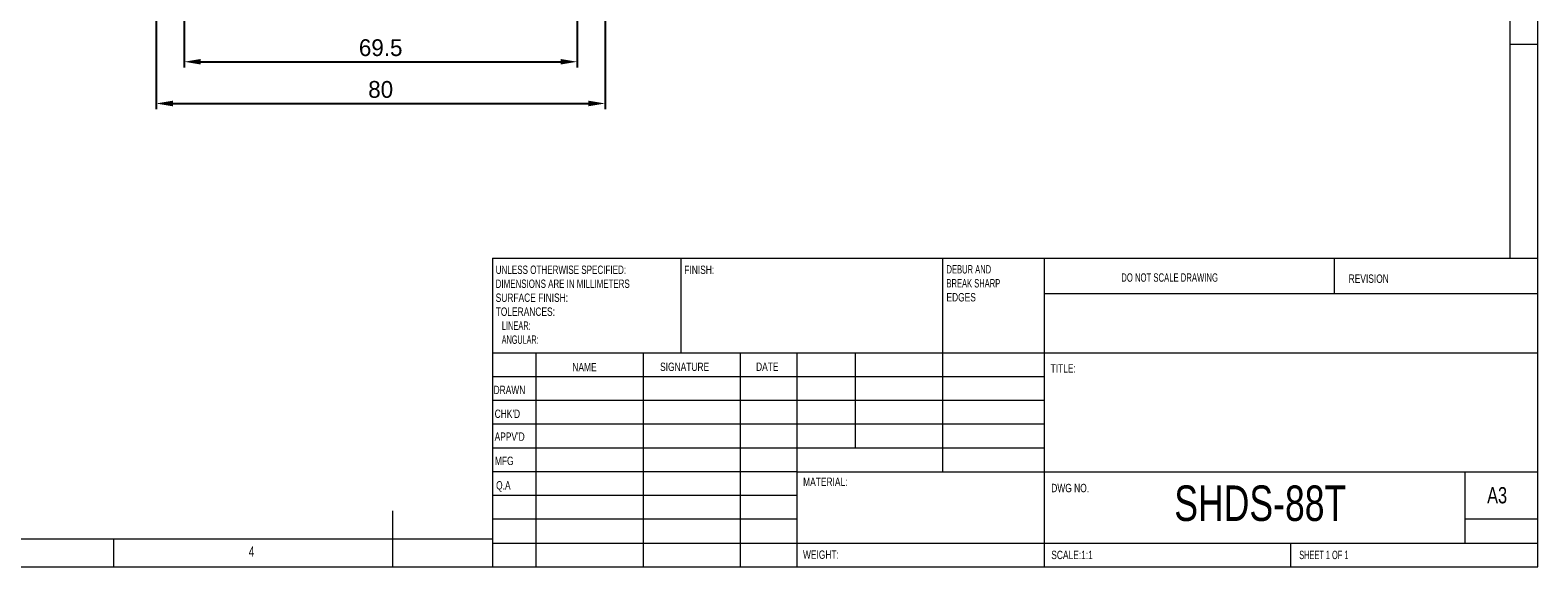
# Model space of a CAD drawing. Header units: millimetres. Extents: x 5 to 415, y 5 to 292.
# Tile 2 of 3: x 145 to 415, y 5 to 101. Entities that reach past the tile are written whole.
import ezdxf

# ---------------------------------------------------------------- set-up
doc = ezdxf.new("R2010")
doc.units = ezdxf.units.MM
doc.header["$LTSCALE"] = 2
doc.header["$PDSIZE"] = -1
doc.styles.add('SLDTEXTSTYLE0', font='TXT', dxfattribs={"width": 0.75})
doc.styles.add('SLDTEXTSTYLE1', font='TXT', dxfattribs={"width": 0.6375})
doc.styles.add('SLDTEXTSTYLE2', font='TXT', dxfattribs={"width": 0.6875})
doc.styles.add('SLDTEXTSTYLE3', font='TXT', dxfattribs={"width": 0.65625})
doc.styles.add('SLDTEXTSTYLE4', font='TXT', dxfattribs={"width": 0.675})
doc.styles.add('SLDTEXTSTYLE5', font='TXT', dxfattribs={"width": 0.72})
doc.styles.add('SLDTEXTSTYLE6', font='TXT', dxfattribs={"width": 0.708333})
doc.styles.add('SLDTEXTSTYLE7', font='TXT', dxfattribs={"width": 0.609375})
doc.styles.add('SLDTEXTSTYLE8', font='TXT', dxfattribs={"width": 0.625})
doc.dimstyles.new('ISO-25', dxfattribs={"dimtxt": 2.5, "dimasz": 2.5, "dimexe": 1.25, "dimexo": 0.625, "dimtad": 1, "dimtxsty": 'Standard', "dimcen": 2.5, "dimadec": 0, "dimazin": 0, "dimtfac": 1, "dimtmove": 0, "dimatfit": 3, "dimfxl": 0, "dimarcsym": 0})

# ---------------------------------------------------------------- blocks, each defined once
blk = doc.blocks.new('SW_NOTE_0')
at = {"color": 0, "linetype": 'Continuous', "lineweight": 0, "char_height": 1.5, "attachment_point": 1}
for s, insert, style in [('DEBUR AND ', (0, 1.92), 'SLDTEXTSTYLE3'), ('BREAK SHARP ', (0, -0.58), 'SLDTEXTSTYLE4'), ('EDGES', (0, -3.08), 'SLDTEXTSTYLE0')]:
    blk.add_mtext(s, dxfattribs=dict(at, insert=insert, style=style))
blk = doc.blocks.new('SW_NOTE_1')
at = {"color": 0, "linetype": 'Continuous', "lineweight": 0, "char_height": 1.5, "attachment_point": 1}
for s, insert, style in [('UNLESS OTHERWISE SPECIFIED:', (0, 1.92), 'SLDTEXTSTYLE5'), ('DIMENSIONS ARE IN MILLIMETERS', (0, -0.58), 'SLDTEXTSTYLE6'), ('SURFACE FINISH:', (0, -3.08), 'SLDTEXTSTYLE0'), ('TOLERANCES:', (0, -5.58), 'SLDTEXTSTYLE0'), ('   LINEAR:', (0, -8.08), 'SLDTEXTSTYLE7'), ('   ANGULAR:', (0, -10.58), 'SLDTEXTSTYLE8')]:
    blk.add_mtext(s, dxfattribs=dict(at, insert=insert, style=style))
blk = doc.blocks.new('*D12')
at = {"color": 1, "lineweight": -2}
for p, q in [((172.59, 120.97), (172.59, 94.38)), ((243, 120.97), (243, 94.38)), ((175.59, 95.38), (240, 95.38))]:
    blk.add_line(p, q, dxfattribs=at)
at = {"color": 1}
for points in [[(175.59, 95.88), (175.59, 94.88), (172.59, 95.38)], [(240, 95.88), (240, 94.88), (243, 95.38)]]:
    blk.add_solid(points, dxfattribs=at)
at = {"layer": 'Defpoints', "color": 0}
for p in [(172.59, 121.97), (243, 121.97), (243, 95.38)]:
    blk.add_point(p, dxfattribs=at)
at = {"color": 0, "insert": (207.8, 97.88), "char_height": 3, "attachment_point": 5}
blk.add_mtext('69.5', dxfattribs=at)
blk = doc.blocks.new('*D13')
at = {"color": 1, "lineweight": -2}
for p, q in [((167.59, 128.49), (167.59, 86.91)), ((248, 128.49), (248, 86.91)), ((170.59, 87.91), (245, 87.91))]:
    blk.add_line(p, q, dxfattribs=at)
at = {"color": 1}
for points in [[(170.59, 88.41), (170.59, 87.41), (167.59, 87.91)], [(245, 88.41), (245, 87.41), (248, 87.91)]]:
    blk.add_solid(points, dxfattribs=at)
at = {"layer": 'Defpoints', "color": 0}
for p in [(167.59, 129.49), (248, 129.49), (248, 87.91)]:
    blk.add_point(p, dxfattribs=at)
at = {"color": 0, "insert": (207.8, 90.41), "char_height": 3, "attachment_point": 5}
blk.add_mtext('80', dxfattribs=at)

msp = doc.modelspace()

# ---------------------------------------------------------------- linework, layer by layer
at = {"color": 7, "linetype": 'Continuous', "lineweight": 0}
for p, q in [((415, 5), (415, 292)), ((410, 287), (410, 60.25)), ((410, 98.5), (415, 98.5)), ((227.8, 60.25), (415, 60.25)), ((227.8, 60.25), (227.8, 5)), ((261.6, 43.25), (261.6, 60.25)), ((308.4, 60.25), (308.4, 22)), ((326.6, 60.25), (326.6, 5)), ((378.6, 53.875), (378.6, 60.25)), ((415, 53.875), (326.6, 53.875)), ((415, 43.25), (227.8, 43.25)), ((235.6, 43.25), (235.6, 5)), ((254.791, 43.25), (254.791, 5)), ((272.1989, 43.25), (272.1989, 5)), ((282.4, 5), (282.4, 43.25)), ((292.8, 26.25), (292.8, 43.25)), ((326.6, 39), (227.8, 39)), ((326.6, 34.75), (227.8, 34.75)), ((326.6, 30.5), (227.8, 30.5)), ((326.6, 26.25), (227.8, 26.25)), ((282.4, 22), (227.8, 22)), ((282.4, 22), (415, 22)), ((402, 9.25), (402, 22)), ((282.4, 17.7499), (227.8, 17.7499)), ((210, 5), (210, 15)), ((282.4, 13.5), (227.8, 13.5)), ((415, 13.5), (402, 13.5)), ((10, 10), (227.8, 10)), ((160, 5), (160, 10)), ((227.8, 9.25), (415, 9.25)), ((370.8, 5), (370.8, 9.25)), ((5, 5), (415, 5))]:
    msp.add_line(p, q, dxfattribs=at)

# ---------------------------------------------------------------- block references
for name, p in [('SW_NOTE_1', (228.3937, 56.9874)), ('SW_NOTE_0', (309.1092, 57.0695))]:
    msp.add_blockref(name, p, dxfattribs=at)

# ---------------------------------------------------------------- texts
at = {"color": 7, "linetype": 'Continuous', "lineweight": 0, "attachment_point": 1}
for s, insert, char_height, style in [('FINISH:', (262.1713, 58.9017), 1.5, 'SLDTEXTSTYLE0'), ('DO NOT SCALE DRAWING', (340.4146, 57.5154), 1.5, 'SLDTEXTSTYLE2'), ('REVISION', (381.1276, 57.3173), 1.5, 'SLDTEXTSTYLE0'), ('NAME', (242.1222, 41.4839), 1.5, 'SLDTEXTSTYLE0'), ('SIGNATURE', (257.8336, 41.5442), 1.5, 'SLDTEXTSTYLE0'), ('DATE', (275.0147, 41.5586), 1.5, 'SLDTEXTSTYLE0'), ('TITLE:', (327.7562, 41.2607), 1.5, 'SLDTEXTSTYLE0'), ('DRAWN', (228.0121, 37.4121), 1.5, 'SLDTEXTSTYLE0'), ("CHK'D", (228.2105, 33.1368), 1.5, 'SLDTEXTSTYLE0'), ("APPV'D", (228.2017, 29.0467), 1.5, 'SLDTEXTSTYLE0'), ('MFG', (228.2552, 24.7161), 1.5, 'SLDTEXTSTYLE0'), ('Q.A', (228.469, 20.3321), 1.5, 'SLDTEXTSTYLE0'), ('MATERIAL:', (283.4459, 20.9685), 1.5, 'SLDTEXTSTYLE0'), ('DWG NO.', (327.874, 19.8511), 1.5, 'SLDTEXTSTYLE0'), ('SHDS-88T', (349.9033, 19.5573), 6.35, 'SLDTEXTSTYLE0'), ('A3', (405.921, 19.2663), 2.91042, 'SLDTEXTSTYLE0'), ('4', (184.1667, 8.6463), 1.8521, 'SLDTEXTSTYLE0'), ('WEIGHT: ', (283.4178, 7.9317), 1.4986, 'SLDTEXTSTYLE0'), ('SCALE:1:1', (327.874, 7.8825), 1.5, 'SLDTEXTSTYLE0'), ('SHEET 1 OF 1', (372.2783, 7.8825), 1.5, 'SLDTEXTSTYLE1')]:
    msp.add_mtext(s, dxfattribs=dict(at, insert=insert, char_height=char_height, style=style))

# ---------------------------------------------------------------- dimensions: what is measured, and where the dimension line sits
for base, p1, p2, text, picture, middle in [((248.0014, 87.9072), (167.5912, 129.4929), (248.0014, 129.4929), '80', '*D13', (207.7963, 90.4072)), ((243.0014, 95.3787), (172.5912, 121.9706), (243.0014, 121.9706), '69.5', '*D12', (207.7963, 97.8787))]:
    dim = msp.add_linear_dim(base=base, p1=p1, p2=p2, text=text, dimstyle='ISO-25', override={"dimtxt": 3, "dimasz": 3, "dimexe": 1, "dimexo": 1, "dimgap": 1, "dimtoh": 1, "dimdec": 3, "dimzin": 0, "dimclrd": 1, "dimclre": 1, "dimtdec": 3, "dimtzin": 0})
    dim.commit()
    dim.dimension.update_dxf_attribs({"geometry": picture, "text_midpoint": middle})

doc.saveas('drawing.dxf')
